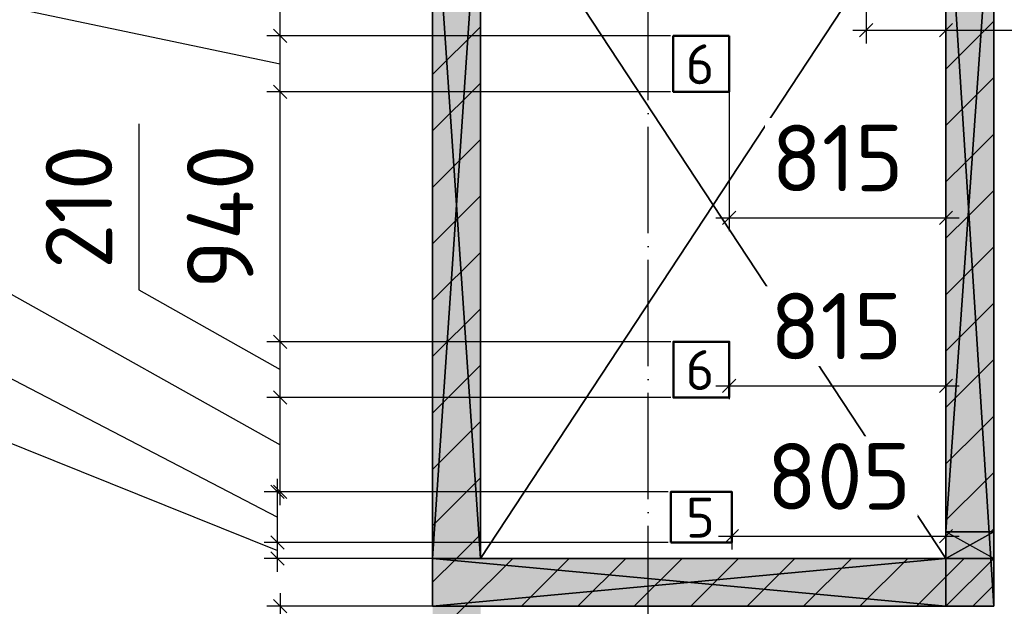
# Model space of a CAD drawing. Header units: millimetres. Extents: x 40580 to 559114, y -343730 to 81020.
# Tile 144 of 256: x 245162 to 248864, y -70393 to -68187. Entities that reach past the tile are written whole.
import ezdxf

# ---------------------------------------------------------------- set-up
doc = ezdxf.new("R2010")
doc.units = ezdxf.units.MM
doc.linetypes.add('______11', pattern=[500, 400, -50, 0, -50])
doc.linetypes.add('______5', pattern=[1100, 800, -100, 100, -100])
for name, color, linetype in [('____________', 7, 'Continuous'), ('_________________', 7, 'Continuous'), ('___________________', 253, '______5'), ('_______________________1', 7, 'Continuous'), ('__________________________', 22, 'Continuous'), ('Тонкие', 7, 'Continuous')]:
    doc.layers.add(name, color=color, linetype=linetype)
doc.layers.add('Основная', color=7, linetype='Continuous', lineweight=40)
doc.styles.add('ISOCPEUR', font='isocpeur.ttf')
doc.dimstyles.new('СПДС', dxfattribs={"dimscale": 125, "dimtxt": 250, "dimasz": 50, "dimexe": 50, "dimexo": 10, "dimgap": 100, "dimtad": 1, "dimdec": 0, "dimtxsty": 'ISOCPEUR', "dimblk": 'OBLIQUE', "dimcen": 50, "dimdle": 50, "dimadec": 0, "dimazin": 2, "dimtfac": 0.75, "dimtdec": 0, "dimtmove": 1, "dimatfit": 3, "dimfxl": 1, "dimtfill": 1, "dimtolj": 1, "dimarcsym": 1})

# ---------------------------------------------------------------- blocks, each defined once
blk = doc.blocks.new('_OBLIQUE')
at = {"color": 0, "linetype": 'ByBlock'}
blk.add_line((-0.5, -0.5), (0.5, 0.5), dxfattribs=at)
blk = doc.blocks.new('*D19182')
at = {"layer": 'Defpoints', "color": 0}
for p in [(246894.7, -70393.1), (246140.9, -70473.1), (247579.7, -70473.1)]:
    blk.add_point(p, dxfattribs=at)
at = {"layer": 'Тонкие', "color": 0, "lineweight": -2}
for p, q in [((244602.8, -69920.3), (244602.8, -70420.3)), ((246140.9, -70343.1), (246140.9, -70523.1)), ((246884.7, -70393.1), (246090.9, -70393.1)), ((244602.8, -70420.3), (246140.9, -70433.1)), ((247569.7, -70473.1), (246090.9, -70473.1))]:
    blk.add_line(p, q, dxfattribs=at)
at = {"layer": 'Тонкие', "color": 0, "lineweight": -2, "xscale": 50, "yscale": 50, "zscale": 50}
for p, rotation in [((246140.9, -70393.1), 270), ((246140.9, -70473.1), 90)]:
    blk.add_blockref('_OBLIQUE', p, dxfattribs=dict(at, rotation=rotation))
at = {"layer": 'Тонкие', "color": 0, "insert": (244377.8, -70170.3), "char_height": 250, "attachment_point": 5, "rotation": 90, "style": 'ISOCPEUR', "bg_fill": 3, "box_fill_scale": 1.1, "bg_fill_color": 256, "bg_fill_true_color": 13158600, "bg_fill_transparency": 0}
blk.add_mtext('\\A1;80', dxfattribs=at)
blk = doc.blocks.new('*D19195')
at = {"layer": 'Defpoints', "color": 0}
for p in [(247839.6, -69963.1), (248644.7, -69971.6), (248644.7, -70129.4)]:
    blk.add_point(p, dxfattribs=at)
at = {"layer": 'Тонкие', "color": 0, "lineweight": -2}
for p, q in [((247839.6, -69973.1), (247839.6, -70179.4)), ((248644.7, -69981.6), (248644.7, -70179.4)), ((247789.6, -70129.4), (248694.7, -70129.4))]:
    blk.add_line(p, q, dxfattribs=at)
at = {"layer": 'Тонкие', "color": 0, "lineweight": -2, "xscale": 50, "yscale": 50, "zscale": 50, "rotation": 180}
blk.add_blockref('_OBLIQUE', (247839.6, -70129.4), dxfattribs=at)
at = {"layer": 'Тонкие', "color": 0, "lineweight": -2, "xscale": 50, "yscale": 50, "zscale": 50}
blk.add_blockref('_OBLIQUE', (248644.7, -70129.4), dxfattribs=at)
at = {"layer": 'Тонкие', "color": 0, "insert": (248242.1, -69904.4), "char_height": 250, "attachment_point": 5, "style": 'ISOCPEUR', "bg_fill": 3, "box_fill_scale": 1.1, "bg_fill_color": 256, "bg_fill_true_color": 13158600, "bg_fill_transparency": 0}
blk.add_mtext('\\A1;805', dxfattribs=at)
blk = doc.blocks.new('*D19196')
at = {"layer": 'Defpoints', "color": 0}
for p in [(247829.6, -69398.1), (248644.7, -69406.9), (248644.7, -69564.4)]:
    blk.add_point(p, dxfattribs=at)
at = {"layer": 'Тонкие', "color": 0, "lineweight": -2}
for p, q in [((247829.6, -69408.1), (247829.6, -69614.4)), ((248644.7, -69416.9), (248644.7, -69614.4)), ((247779.6, -69564.4), (248694.7, -69564.4))]:
    blk.add_line(p, q, dxfattribs=at)
at = {"layer": 'Тонкие', "color": 0, "lineweight": -2, "xscale": 50, "yscale": 50, "zscale": 50, "rotation": 180}
blk.add_blockref('_OBLIQUE', (247829.6, -69564.4), dxfattribs=at)
at = {"layer": 'Тонкие', "color": 0, "lineweight": -2, "xscale": 50, "yscale": 50, "zscale": 50}
blk.add_blockref('_OBLIQUE', (248644.7, -69564.4), dxfattribs=at)
at = {"layer": 'Тонкие', "color": 0, "insert": (248232.1, -69339.4), "char_height": 250, "attachment_point": 5, "style": 'ISOCPEUR', "bg_fill": 3, "box_fill_scale": 1.1, "bg_fill_color": 256, "bg_fill_true_color": 13158600, "bg_fill_transparency": 0}
blk.add_mtext('\\A1;815', dxfattribs=at)
blk = doc.blocks.new('*D19197')
at = {"layer": 'Defpoints', "color": 0}
for p in [(247829.4, -68248.1), (248644.7, -68257.8), (248644.7, -68932.3)]:
    blk.add_point(p, dxfattribs=at)
at = {"layer": 'Тонкие', "color": 0, "lineweight": -2}
for p, q in [((247829.4, -68258.1), (247829.4, -68982.3)), ((248644.7, -68267.8), (248644.7, -68982.3)), ((247779.4, -68932.3), (248694.7, -68932.3))]:
    blk.add_line(p, q, dxfattribs=at)
at = {"layer": 'Тонкие', "color": 0, "lineweight": -2, "xscale": 50, "yscale": 50, "zscale": 50, "rotation": 180}
blk.add_blockref('_OBLIQUE', (247829.4, -68932.3), dxfattribs=at)
at = {"layer": 'Тонкие', "color": 0, "lineweight": -2, "xscale": 50, "yscale": 50, "zscale": 50}
blk.add_blockref('_OBLIQUE', (248644.7, -68932.3), dxfattribs=at)
at = {"layer": 'Тонкие', "color": 0, "insert": (248237, -68707.3), "char_height": 250, "attachment_point": 5, "style": 'ISOCPEUR', "bg_fill": 3, "box_fill_scale": 1.1, "bg_fill_color": 256, "bg_fill_true_color": 13158600, "bg_fill_transparency": 0}
blk.add_mtext('\\A1;815', dxfattribs=at)
blk = doc.blocks.new('*D19201')
at = {"layer": 'Defpoints', "color": 0}
for p in [(246140.9, -67953.1), (247104.6, -67953.1), (247619.4, -68248.1)]:
    blk.add_point(p, dxfattribs=at)
at = {"layer": 'Тонкие', "color": 0, "lineweight": -2}
for p, q in [((244576.8, -67206.6), (244576.8, -67881.6)), ((244576.8, -67881.6), (246140.9, -68100.6)), ((246140.9, -68298.1), (246140.9, -67903.1)), ((247094.6, -67953.1), (246090.9, -67953.1)), ((247609.4, -68248.1), (246090.9, -68248.1))]:
    blk.add_line(p, q, dxfattribs=at)
at = {"layer": 'Тонкие', "color": 0, "lineweight": -2, "xscale": 50, "yscale": 50, "zscale": 50}
for p, rotation in [((246140.9, -67953.1), 90), ((246140.9, -68248.1), 270)]:
    blk.add_blockref('_OBLIQUE', p, dxfattribs=dict(at, rotation=rotation))
at = {"layer": 'Тонкие', "color": 0, "insert": (244351.8, -67544.1), "char_height": 250, "attachment_point": 5, "rotation": 90, "style": 'ISOCPEUR', "bg_fill": 3, "box_fill_scale": 1.1, "bg_fill_color": 256, "bg_fill_true_color": 13158600, "bg_fill_transparency": 0}
blk.add_mtext('\\A1;295', dxfattribs=at)
blk = doc.blocks.new('*D19202')
at = {"layer": 'Defpoints', "color": 0}
for p in [(246140.9, -68248.1), (247619.4, -68248.1), (247619.4, -68458.1)]:
    blk.add_point(p, dxfattribs=at)
at = {"layer": 'Тонкие', "color": 0, "lineweight": -2}
for p, q in [((244087.2, -67296.5), (244087.2, -67921.5)), ((244087.2, -67921.5), (246140.9, -68353.1)), ((246140.9, -68508.1), (246140.9, -68198.1)), ((247609.4, -68248.1), (246090.9, -68248.1)), ((247609.4, -68458.1), (246090.9, -68458.1))]:
    blk.add_line(p, q, dxfattribs=at)
at = {"layer": 'Тонкие', "color": 0, "lineweight": -2, "xscale": 50, "yscale": 50, "zscale": 50}
for p, rotation in [((246140.9, -68248.1), 90), ((246140.9, -68458.1), 270)]:
    blk.add_blockref('_OBLIQUE', p, dxfattribs=dict(at, rotation=rotation))
at = {"layer": 'Тонкие', "color": 0, "insert": (243862.2, -67609), "char_height": 250, "attachment_point": 5, "rotation": 90, "style": 'ISOCPEUR', "bg_fill": 3, "box_fill_scale": 1.1, "bg_fill_color": 256, "bg_fill_true_color": 13158600, "bg_fill_transparency": 0}
blk.add_mtext('\\A1;210', dxfattribs=at)
blk = doc.blocks.new('*D19203')
at = {"layer": 'Defpoints', "color": 0}
for p in [(246140.9, -68458.1), (247619.4, -68458.1), (247619.6, -69398.1)]:
    blk.add_point(p, dxfattribs=at)
at = {"layer": 'Тонкие', "color": 0, "lineweight": -2}
for p, q in [((246140.9, -69448.1), (246140.9, -68408.1)), ((247609.4, -68458.1), (246090.9, -68458.1)), ((247609.6, -69398.1), (246090.9, -69398.1))]:
    blk.add_line(p, q, dxfattribs=at)
at = {"layer": 'Тонкие', "color": 0, "lineweight": -2, "xscale": 50, "yscale": 50, "zscale": 50}
for p, rotation in [((246140.9, -68458.1), 90), ((246140.9, -69398.1), 270)]:
    blk.add_blockref('_OBLIQUE', p, dxfattribs=dict(at, rotation=rotation))
at = {"layer": 'Тонкие', "color": 0, "insert": (245915.9, -68928.1), "char_height": 250, "attachment_point": 5, "rotation": 90, "style": 'ISOCPEUR', "bg_fill": 3, "box_fill_scale": 1.1, "bg_fill_color": 256, "bg_fill_true_color": 13158600, "bg_fill_transparency": 0}
blk.add_mtext('\\A1;940', dxfattribs=at)
blk = doc.blocks.new('*D19204')
at = {"layer": 'Defpoints', "color": 0}
for p in [(246140.9, -69398.1), (247619.6, -69398.1), (247619.6, -69608.1)]:
    blk.add_point(p, dxfattribs=at)
at = {"layer": 'Тонкие', "color": 0, "lineweight": -2}
for p, q in [((245609.9, -68578.2), (245609.9, -69203.2)), ((245609.9, -69203.2), (246140.9, -69503.1)), ((246140.9, -69658.1), (246140.9, -69348.1)), ((247609.6, -69398.1), (246090.9, -69398.1)), ((247609.6, -69608.1), (246090.9, -69608.1))]:
    blk.add_line(p, q, dxfattribs=at)
at = {"layer": 'Тонкие', "color": 0, "lineweight": -2, "xscale": 50, "yscale": 50, "zscale": 50}
for p, rotation in [((246140.9, -69398.1), 90), ((246140.9, -69608.1), 270)]:
    blk.add_blockref('_OBLIQUE', p, dxfattribs=dict(at, rotation=rotation))
at = {"layer": 'Тонкие', "color": 0, "insert": (245384.9, -68890.7), "char_height": 250, "attachment_point": 5, "rotation": 90, "style": 'ISOCPEUR', "bg_fill": 3, "box_fill_scale": 1.1, "bg_fill_color": 256, "bg_fill_true_color": 13158600, "bg_fill_transparency": 0}
blk.add_mtext('\\A1;210', dxfattribs=at)
blk = doc.blocks.new('*D19205')
at = {"layer": 'Defpoints', "color": 0}
for p in [(246140.9, -69608.1), (247619.6, -69608.1), (247609.6, -69963.1)]:
    blk.add_point(p, dxfattribs=at)
at = {"layer": 'Тонкие', "color": 0, "lineweight": -2}
for p, q in [((245130.1, -68544), (245130.1, -69219)), ((245130.1, -69219), (246140.9, -69785.6)), ((246140.9, -70013.1), (246140.9, -69558.1)), ((247609.6, -69608.1), (246090.9, -69608.1)), ((247599.6, -69963.1), (246090.9, -69963.1))]:
    blk.add_line(p, q, dxfattribs=at)
at = {"layer": 'Тонкие', "color": 0, "lineweight": -2, "xscale": 50, "yscale": 50, "zscale": 50}
for p, rotation in [((246140.9, -69608.1), 90), ((246140.9, -69963.1), 270)]:
    blk.add_blockref('_OBLIQUE', p, dxfattribs=dict(at, rotation=rotation))
at = {"layer": 'Тонкие', "color": 0, "insert": (244905.1, -68881.5), "char_height": 250, "attachment_point": 5, "rotation": 90, "style": 'ISOCPEUR', "bg_fill": 3, "box_fill_scale": 1.1, "bg_fill_color": 256, "bg_fill_true_color": 13158600, "bg_fill_transparency": 0}
blk.add_mtext('\\A1;355', dxfattribs=at)
blk = doc.blocks.new('*D19206')
at = {"layer": 'Defpoints', "color": 0}
for p in [(246130.9, -69963.1), (247609.6, -69963.1), (247609.6, -70153.1)]:
    blk.add_point(p, dxfattribs=at)
at = {"layer": 'Тонкие', "color": 0, "lineweight": -2}
for p, q in [((244616.7, -68644), (244616.7, -69269)), ((244616.7, -69269), (246130.9, -70058.1)), ((246130.9, -70203.1), (246130.9, -69913.1)), ((247599.6, -69963.1), (246080.9, -69963.1)), ((247599.6, -70153.1), (246080.9, -70153.1))]:
    blk.add_line(p, q, dxfattribs=at)
at = {"layer": 'Тонкие', "color": 0, "lineweight": -2, "xscale": 50, "yscale": 50, "zscale": 50}
for p, rotation in [((246130.9, -69963.1), 270), ((246130.9, -70153.1), 90)]:
    blk.add_blockref('_OBLIQUE', p, dxfattribs=dict(at, rotation=rotation))
at = {"layer": 'Тонкие', "color": 0, "insert": (244391.7, -68956.5), "char_height": 250, "attachment_point": 5, "rotation": 90, "style": 'ISOCPEUR', "bg_fill": 3, "box_fill_scale": 1.1, "bg_fill_color": 256, "bg_fill_true_color": 13158600, "bg_fill_transparency": 0}
blk.add_mtext('\\A1;190', dxfattribs=at)
blk = doc.blocks.new('*D19207')
at = {"layer": 'Defpoints', "color": 0}
for p in [(246130.9, -70153.1), (247609.6, -70153.1), (246894.7, -70213.1)]:
    blk.add_point(p, dxfattribs=at)
at = {"layer": 'Тонкие', "color": 0, "lineweight": -2}
for p, q in [((244154.6, -68889.1), (244154.6, -69389.1)), ((244154.6, -69389.1), (246130.9, -70183.1)), ((246130.9, -70263.1), (246130.9, -70103.1)), ((247599.6, -70153.1), (246080.9, -70153.1)), ((246884.7, -70213.1), (246080.9, -70213.1))]:
    blk.add_line(p, q, dxfattribs=at)
at = {"layer": 'Тонкие', "color": 0, "lineweight": -2, "xscale": 50, "yscale": 50, "zscale": 50}
for p, rotation in [((246130.9, -70153.1), 270), ((246130.9, -70213.1), 90)]:
    blk.add_blockref('_OBLIQUE', p, dxfattribs=dict(at, rotation=rotation))
at = {"layer": 'Тонкие', "color": 0, "insert": (243929.6, -69139.1), "char_height": 250, "attachment_point": 5, "rotation": 90, "style": 'ISOCPEUR', "bg_fill": 3, "box_fill_scale": 1.1, "bg_fill_color": 256, "bg_fill_true_color": 13158600, "bg_fill_transparency": 0}
blk.add_mtext('\\A1;60', dxfattribs=at)
blk = doc.blocks.new('*D19215')
at = {"layer": 'Defpoints', "color": 0}
for p in [(248644.7, -67895.5), (248344.6, -67953.1), (248644.7, -68225.9)]:
    blk.add_point(p, dxfattribs=at)
at = {"layer": 'Тонкие', "color": 0, "lineweight": -2}
for p, q in [((248644.7, -67905.5), (248644.7, -68275.9)), ((248344.6, -67963.1), (248344.6, -68275.9)), ((248294.6, -68225.9), (248694.7, -68225.9)), ((248644.7, -68225.9), (249545.8, -68225.9))]:
    blk.add_line(p, q, dxfattribs=at)
at = {"layer": 'Тонкие', "color": 0, "lineweight": -2, "xscale": 50, "yscale": 50, "zscale": 50, "rotation": 180}
blk.add_blockref('_OBLIQUE', (248344.6, -68225.9), dxfattribs=at)
at = {"layer": 'Тонкие', "color": 0, "lineweight": -2, "xscale": 50, "yscale": 50, "zscale": 50}
blk.add_blockref('_OBLIQUE', (248644.7, -68225.9), dxfattribs=at)
at = {"layer": 'Тонкие', "color": 0, "insert": (249208.3, -68000.9), "char_height": 250, "attachment_point": 5, "style": 'ISOCPEUR', "bg_fill": 3, "box_fill_scale": 1.1, "bg_fill_color": 256, "bg_fill_true_color": 13158600, "bg_fill_transparency": 0}
blk.add_mtext('\\A1;300', dxfattribs=at)

msp = doc.modelspace()

# ---------------------------------------------------------------- hatches: boundary and pattern name
at = {"layer": '____________', "linetype": 'Continuous'}
for points in [[(246894.7, -70213.1), (246894.7, -67553.1), (246714.7, -67553.1), (246714.7, -70213.1)], [(248644.7, -70213.1), (246714.7, -70213.1), (246714.7, -70393.1), (248644.7, -70393.1)], [(246894.7, -71993.1), (246894.7, -70393.1), (246714.7, -70393.1), (246714.7, -71993.1)]]:
    msp.add_hatch(color=9, dxfattribs=at).paths.add_polyline_path(points)
h = msp.add_hatch(color=9, dxfattribs=at)
h.paths.add_polyline_path([(248644.7, -67553.1), (248644.7, -70113.1), (248806.9, -70113.1), (248824.7, -70113.1), (248824.7, -67553.1)])
h.paths.add_polyline_path([(248824.7, -70393.1), (248824.7, -70213.1), (248813.2, -70213.1)])
h.paths.add_polyline_path([(248813.2, -70213.1), (248644.7, -70213.1), (248644.7, -70393.1), (248824.7, -70393.1)])

# ---------------------------------------------------------------- linework, layer by layer
at = {"layer": '____________', "color": 253, "linetype": '______11'}
for p, q in [((246714.7, -68393.4), (246894.7, -68213.4)), ((246714.7, -68817.7), (246894.7, -68637.7)), ((246714.7, -69241.9), (246894.7, -69061.9)), ((246714.7, -69666.2), (246894.7, -69486.2)), ((246714.7, -70090.5), (246894.7, -69910.5)), ((248813.3, -70113.1), (248824.7, -70101.8)), ((246836.2, -70393.1), (247016.2, -70213.1)), ((247260.5, -70393.1), (247440.5, -70213.1)), ((247684.8, -70393.1), (247864.8, -70213.1)), ((248109, -70393.1), (248289, -70213.1)), ((248644.7, -70281.8), (248713.3, -70213.1)), ((248533.3, -70393.1), (248644.7, -70281.8)), ((246714.7, -70514.7), (246836.2, -70393.1))]:
    msp.add_line(p, q, dxfattribs=at)
at = {"layer": '____________', "color": 253, "linetype": '______5'}
for p, q in [((246714.7, -68605.5), (246894.7, -68425.5)), ((246714.7, -69029.8), (246894.7, -68849.8)), ((246714.7, -69454.1), (246894.7, -69274.1)), ((246714.7, -69878.3), (246894.7, -69698.3)), ((246804.1, -70213.1), (246894.7, -70122.6)), ((246714.7, -70302.6), (246804.1, -70213.1)), ((247048.4, -70393.1), (247228.4, -70213.1)), ((247472.6, -70393.1), (247652.6, -70213.1)), ((247896.9, -70393.1), (248076.9, -70213.1)), ((248321.2, -70393.1), (248501.2, -70213.1))]:
    msp.add_line(p, q, dxfattribs=at)
for points in [[(248644.7, -68372.6), (248693.5, -68323.8), (248693.5, -68323.8), (248824.7, -68192.6)], [(248644.7, -68796.9), (248718.8, -68722.7), (248718.8, -68722.7), (248824.7, -68616.9)], [(248644.7, -69221.1), (248744.1, -69121.7), (248744.1, -69121.7), (248824.7, -69041.1)], [(248644.7, -69645.4), (248769.4, -69520.7), (248769.4, -69520.7), (248824.7, -69465.4)], [(248644.7, -70069.7), (248794.6, -69919.7), (248794.6, -69919.7), (248824.7, -69889.7)], [(248745.4, -70393.1), (248819.9, -70318.6), (248819.9, -70318.6), (248824.7, -70313.9)]]:
    msp.add_lwpolyline(points, dxfattribs=at)
at = {"layer": '____________', "color": 253, "linetype": '______11'}
for points in [[(248644.7, -68584.7), (248706.1, -68523.2), (248706.1, -68523.2), (248824.7, -68404.7)], [(248644.7, -69009), (248731.4, -68922.2), (248731.4, -68922.2), (248824.7, -68829)], [(248644.7, -69433.3), (248756.7, -69321.2), (248756.7, -69321.2), (248824.7, -69253.3)], [(248644.7, -69857.5), (248782, -69720.2), (248782, -69720.2), (248824.7, -69677.5)]]:
    msp.add_lwpolyline(points, dxfattribs=at)
at = {"layer": '___________________', "color": 253, "linetype": '______11'}
msp.add_line((247524.7, -83493.1), (247524.7, -63293.1), dxfattribs=at)
msp.add_line((247524.7, -83493.1), (247524.7, -63293.1), dxfattribs=at)
at = {"layer": '__________________________', "color": 180, "linetype": 'Continuous'}
for p, q in [((248824.7, -70113.1), (248644.7, -70113.1)), ((248644.7, -70113.1), (248644.7, -70213.1)), ((248644.7, -70213.1), (248824.7, -70113.1)), ((248824.7, -70213.1), (248644.7, -70113.1)), ((248824.7, -70213.1), (248824.7, -70113.1)), ((248644.7, -70213.1), (248824.7, -70213.1))]:
    msp.add_line(p, q, dxfattribs=at)
at = {"layer": '__________________________', "color": 171, "linetype": 'Continuous'}
for points in [[(248644.7, -70213.1), (248644.7, -70113.1), (248824.7, -70213.1)], [(248824.7, -70213.1), (248644.7, -70113.1), (248824.7, -70113.1)]]:
    msp.add_solid(points, dxfattribs=at)
at = {"layer": 'Основная', "lineweight": 50, "elevation": -700}
msp.add_lwpolyline([(247829.4, -68248.1), (247619.4, -68248.1), (247619.4, -68458.1), (247829.4, -68458.1)], close=True, dxfattribs=at)
at = {"layer": 'Основная', "lineweight": 50, "extrusion": (0, 0, -1), "elevation": 700}
for points in [[(-247829.6, -69608.1), (-247619.6, -69608.1), (-247619.6, -69398.1), (-247829.6, -69398.1)], [(-247609.6, -70153.1), (-247609.6, -69963.1), (-247839.6, -69963.1), (-247839.6, -70153.1)]]:
    msp.add_lwpolyline(points, close=True, dxfattribs=at)

# ---------------------------------------------------------------- texts
at = {"layer": '_______________________1', "color": 7, "style": 'ISOCPEUR'}
msp.add_text('5', height=150, dxfattribs=at).set_placement((247666.6, -70134.6, -350))

# ---------------------------------------------------------------- meshes
at = {"layer": '____________', "color": 7, "linetype": 'Continuous'}
mesh = msp.add_polyface(dxfattribs=at)
corners = [(246714.7, -67553.1, -3800), (246714.7, -70213.1, -3800), (246714.7, -70213.1, -350), (246714.7, -67553.1, -350)]
mesh.append_faces([[corners[k] for k in face] for face in [(1, 2, 0)]], dxfattribs={"vtx1": -1, "color": 7})
mesh.append_faces([[corners[k] for k in face] for face in [(2, 3, 0)]], dxfattribs={"vtx2": -1, "color": 7})
mesh = msp.add_polyface(dxfattribs=at)
corners = [(246714.7, -70213.1, -350), (246894.7, -70213.1, -350), (246894.7, -67553.1, -350), (246714.7, -67553.1, -350)]
mesh.append_faces([[corners[k] for k in face] for face in [(1, 2, 0)]], dxfattribs={"vtx1": -1, "color": 7})
mesh.append_faces([[corners[k] for k in face] for face in [(2, 3, 0)]], dxfattribs={"vtx2": -1, "color": 7})
mesh = msp.add_polyface(dxfattribs=at)
corners = [(246894.7, -70213.1, -3800), (246714.7, -70213.1, -3800), (246714.7, -67553.1, -3800), (246894.7, -67553.1, -3800)]
mesh.append_faces([[corners[k] for k in face] for face in [(1, 2, 0)]], dxfattribs={"vtx1": -1, "color": 7})
mesh.append_faces([[corners[k] for k in face] for face in [(2, 3, 0)]], dxfattribs={"vtx2": -1, "color": 7})
mesh = msp.add_polyface(dxfattribs=at)
corners = [(246894.7, -70213.1, -3800), (246894.7, -67553.1, -3800), (246894.7, -67553.1, -350), (246894.7, -70213.1, -350)]
mesh.append_faces([[corners[k] for k in face] for face in [(1, 2, 0)]], dxfattribs={"vtx1": -1, "color": 7})
mesh.append_faces([[corners[k] for k in face] for face in [(2, 3, 0)]], dxfattribs={"vtx2": -1, "color": 7})
mesh = msp.add_polyface(dxfattribs=at)
corners = [(248644.7, -70213.1, -400), (248644.7, -70113.1, -400), (248644.7, -70113.1, -350), (248644.7, -67553.1, -350), (248644.7, -67553.1, -3800), (248644.7, -70393.1, -3800), (248644.7, -70393.1, -350), (248644.7, -70213.1, -350)]
mesh.append_faces([[corners[k] for k in face] for face in [(1, 3, 5)]], dxfattribs={"vtx0": -1, "vtx1": -1, "vtx2": -1, "color": 7})
mesh.append_faces([[corners[k] for k in face] for face in [(5, 6, 0), (0, 1, 5)]], dxfattribs={"vtx1": -1, "vtx2": -1, "color": 7})
mesh.append_faces([[corners[k] for k in face] for face in [(6, 7, 0), (3, 4, 5), (1, 2, 3)]], dxfattribs={"vtx2": -1, "color": 7})
mesh = msp.add_polyface(dxfattribs=at)
corners = [(248824.7, -67553.1, -350), (248644.7, -67553.1, -350), (248644.7, -70113.1, -350), (248824.7, -70113.1, -350)]
mesh.append_faces([[corners[k] for k in face] for face in [(1, 2, 0)]], dxfattribs={"vtx1": -1, "color": 7})
mesh.append_faces([[corners[k] for k in face] for face in [(2, 3, 0)]], dxfattribs={"vtx2": -1, "color": 7})
mesh = msp.add_polyface(dxfattribs=at)
corners = [(248644.7, -67553.1, -3800), (248824.7, -67553.1, -3800), (248824.7, -70393.1, -3800), (248644.7, -70393.1, -3800)]
mesh.append_faces([[corners[k] for k in face] for face in [(1, 2, 0)]], dxfattribs={"vtx1": -1, "color": 7})
mesh.append_faces([[corners[k] for k in face] for face in [(2, 3, 0)]], dxfattribs={"vtx2": -1, "color": 7})
mesh = msp.add_polyface(dxfattribs=at)
corners = [(248824.7, -70113.1, -400), (248824.7, -70213.1, -400), (248824.7, -70213.1, -350), (248824.7, -70393.1, -350), (248824.7, -70393.1, -3800), (248824.7, -67553.1, -3800), (248824.7, -67553.1, -350), (248824.7, -70113.1, -350)]
mesh.append_faces([[corners[k] for k in face] for face in [(1, 3, 5)]], dxfattribs={"vtx0": -1, "vtx1": -1, "vtx2": -1, "color": 7})
mesh.append_faces([[corners[k] for k in face] for face in [(5, 6, 0), (0, 1, 5)]], dxfattribs={"vtx1": -1, "vtx2": -1, "color": 7})
mesh.append_faces([[corners[k] for k in face] for face in [(6, 7, 0), (3, 4, 5), (1, 2, 3)]], dxfattribs={"vtx2": -1, "color": 7})
mesh = msp.add_polyface(dxfattribs=at)
corners = [(248824.7, -70113.1, -350), (248644.7, -70113.1, -350), (248644.7, -70113.1, -400), (248824.7, -70113.1, -400)]
mesh.append_faces([[corners[k] for k in face] for face in [(1, 2, 0)]], dxfattribs={"vtx1": -1, "color": 7})
mesh.append_faces([[corners[k] for k in face] for face in [(2, 3, 0)]], dxfattribs={"vtx2": -1, "color": 7})
mesh = msp.add_polyface(dxfattribs=at)
corners = [(248644.7, -70213.1, -400), (248824.7, -70213.1, -400), (248824.7, -70113.1, -400), (248644.7, -70113.1, -400)]
mesh.append_faces([[corners[k] for k in face] for face in [(1, 2, 0)]], dxfattribs={"vtx1": -1, "color": 7})
mesh.append_faces([[corners[k] for k in face] for face in [(2, 3, 0)]], dxfattribs={"vtx2": -1, "color": 7})
mesh = msp.add_polyface(dxfattribs=at)
corners = [(246714.7, -70213.1, -3800), (246714.7, -70393.1, -3800), (246714.7, -70393.1, -350), (246714.7, -70213.1, -350)]
mesh.append_faces([[corners[k] for k in face] for face in [(1, 2, 0)]], dxfattribs={"vtx1": -1, "color": 7})
mesh.append_faces([[corners[k] for k in face] for face in [(2, 3, 0)]], dxfattribs={"vtx2": -1, "color": 7})
mesh = msp.add_polyface(dxfattribs=at)
corners = [(248644.7, -70213.1, -3800), (246714.7, -70213.1, -3800), (246714.7, -70213.1, -350), (248644.7, -70213.1, -350)]
mesh.append_faces([[corners[k] for k in face] for face in [(1, 2, 0)]], dxfattribs={"vtx1": -1, "color": 7})
mesh.append_faces([[corners[k] for k in face] for face in [(2, 3, 0)]], dxfattribs={"vtx2": -1, "color": 7})
mesh = msp.add_polyface(dxfattribs=at)
corners = [(248644.7, -70393.1, -350), (248644.7, -70213.1, -350), (246714.7, -70213.1, -350), (246714.7, -70393.1, -350)]
mesh.append_faces([[corners[k] for k in face] for face in [(1, 2, 0)]], dxfattribs={"vtx1": -1, "color": 7})
mesh.append_faces([[corners[k] for k in face] for face in [(2, 3, 0)]], dxfattribs={"vtx2": -1, "color": 7})
mesh = msp.add_polyface(dxfattribs=at)
corners = [(248644.7, -70213.1, -3800), (248644.7, -70393.1, -3800), (246714.7, -70393.1, -3800), (246714.7, -70213.1, -3800)]
mesh.append_faces([[corners[k] for k in face] for face in [(1, 2, 0)]], dxfattribs={"vtx1": -1, "color": 7})
mesh.append_faces([[corners[k] for k in face] for face in [(2, 3, 0)]], dxfattribs={"vtx2": -1, "color": 7})
mesh = msp.add_polyface(dxfattribs=at)
corners = [(246714.7, -70213.1, -3800), (246894.7, -70213.1, -3800), (246894.7, -70213.1, -350), (246714.7, -70213.1, -350)]
mesh.append_faces([[corners[k] for k in face] for face in [(1, 2, 0)]], dxfattribs={"vtx1": -1, "color": 7})
mesh.append_faces([[corners[k] for k in face] for face in [(2, 3, 0)]], dxfattribs={"vtx2": -1, "color": 7})
mesh = msp.add_polyface(dxfattribs=at)
corners = [(248644.7, -70213.1, -350), (248824.7, -70213.1, -350), (248824.7, -70213.1, -400), (248644.7, -70213.1, -400)]
mesh.append_faces([[corners[k] for k in face] for face in [(1, 2, 0)]], dxfattribs={"vtx1": -1, "color": 7})
mesh.append_faces([[corners[k] for k in face] for face in [(2, 3, 0)]], dxfattribs={"vtx2": -1, "color": 7})
mesh = msp.add_polyface(dxfattribs=at)
corners = [(248824.7, -70213.1, -350), (248644.7, -70213.1, -350), (248644.7, -70393.1, -350), (248824.7, -70393.1, -350)]
mesh.append_faces([[corners[k] for k in face] for face in [(1, 2, 0)]], dxfattribs={"vtx1": -1, "color": 7})
mesh.append_faces([[corners[k] for k in face] for face in [(2, 3, 0)]], dxfattribs={"vtx2": -1, "color": 7})
mesh = msp.add_polyface(dxfattribs=at)
corners = [(248644.7, -70393.1, -3800), (248644.7, -70213.1, -3800), (248644.7, -70213.1, -350), (248644.7, -70393.1, -350)]
mesh.append_faces([[corners[k] for k in face] for face in [(1, 2, 0)]], dxfattribs={"vtx1": -1, "color": 7})
mesh.append_faces([[corners[k] for k in face] for face in [(2, 3, 0)]], dxfattribs={"vtx2": -1, "color": 7})
at = {"layer": '_________________', "color": 7, "linetype": 'Continuous'}
mesh = msp.add_polyface(dxfattribs=at)
corners = [(246894.7, -67553.1, -2200), (246894.7, -70213.1, -2200), (246894.7, -70213.1, -2000), (246894.7, -67553.1, -2000)]
mesh.append_faces([[corners[k] for k in face] for face in [(1, 2, 0)]], dxfattribs={"vtx1": -1, "color": 7})
mesh.append_faces([[corners[k] for k in face] for face in [(2, 3, 0)]], dxfattribs={"vtx2": -1, "color": 7})
mesh = msp.add_polyface(dxfattribs=at)
corners = [(246894.7, -67553.1, -2000), (246894.7, -70213.1, -2000), (248644.7, -70213.1, -2000), (248644.7, -67553.1, -2000)]
mesh.append_faces([[corners[k] for k in face] for face in [(1, 2, 0)]], dxfattribs={"vtx1": -1, "color": 7})
mesh.append_faces([[corners[k] for k in face] for face in [(2, 3, 0)]], dxfattribs={"vtx2": -1, "color": 7})
mesh = msp.add_polyface(dxfattribs=at)
corners = [(246894.7, -70213.1, -2200), (246894.7, -67553.1, -2200), (248644.7, -67553.1, -2200), (248644.7, -70213.1, -2200)]
mesh.append_faces([[corners[k] for k in face] for face in [(1, 2, 0)]], dxfattribs={"vtx1": -1, "color": 7})
mesh.append_faces([[corners[k] for k in face] for face in [(2, 3, 0)]], dxfattribs={"vtx2": -1, "color": 7})
mesh = msp.add_polyface(dxfattribs=at)
corners = [(248644.7, -70213.1, -2200), (248644.7, -67553.1, -2200), (248644.7, -67553.1, -2000), (248644.7, -70213.1, -2000)]
mesh.append_faces([[corners[k] for k in face] for face in [(1, 2, 0)]], dxfattribs={"vtx1": -1, "color": 7})
mesh.append_faces([[corners[k] for k in face] for face in [(2, 3, 0)]], dxfattribs={"vtx2": -1, "color": 7})
mesh = msp.add_polyface(dxfattribs=at)
corners = [(246894.7, -70213.1, -2200), (248644.7, -70213.1, -2200), (248644.7, -70213.1, -2000), (246894.7, -70213.1, -2000)]
mesh.append_faces([[corners[k] for k in face] for face in [(1, 2, 0)]], dxfattribs={"vtx1": -1, "color": 7})
mesh.append_faces([[corners[k] for k in face] for face in [(2, 3, 0)]], dxfattribs={"vtx2": -1, "color": 7})

# ---------------------------------------------------------------- next in the draw order: dimensions: what is measured, and where the dimension line sits
at = {"layer": 'Тонкие'}
for base, p1, p2, angle, picture, middle in [((246140.9, -67953.1, -350), (247619.4, -68248.1, -350), (247104.6, -67953.1, -350), 90, '*D19201', (244576.8, -67781.6, -350)), ((248644.7, -68932.3, -700), (247829.4, -68248.1, -700), (248644.7, -68257.8, -700), 0, '*D19197', (248237, -68932.3, -700)), ((248644.7, -69564.4, -700), (247829.6, -69398.1, -700), (248644.7, -69406.9, -700), 0, '*D19196', (248232.1, -69564.4, -700)), ((248644.7, -70129.4, -700), (247839.6, -69963.1, -700), (248644.7, -69971.6, -700), 0, '*D19195', (248242.1, -70129.4, -700)), ((246140.9, -70473.1, -350), (246894.7, -70393.1, -350), (247579.7, -70473.1, -350), 270, '*D19182', (244602.8, -70320.3, -350))]:
    dim = msp.add_linear_dim(base=base, p1=p1, p2=p2, angle=angle, dimstyle='СПДС', override={"dimscale": 1, "dimtxsty": 'ISOCPEUR'}, dxfattribs=at)
    dim.commit()
    dim.dimension.update_dxf_attribs({"geometry": picture, "text_midpoint": middle, "dimtype": 160})

# ---------------------------------------------------------------- next in the draw order: texts
at = {"layer": '_______________________1', "color": 7, "style": 'ISOCPEUR'}
for p in [(247665.2, -68429.7, -700), (247665.2, -69579.7, -700)]:
    msp.add_text('6', height=150, dxfattribs=at).set_placement(p)

# ---------------------------------------------------------------- next in the draw order: dimensions: what is measured, and where the dimension line sits
at = {"layer": 'Тонкие'}
for base, p1, p2, angle, picture, middle in [((246140.9, -68248.1, -350), (247619.4, -68458.1, -350), (247619.4, -68248.1, -350), 90, '*D19202', (244087.2, -67821.5, -350)), ((248644.7, -68225.9, -700), (248344.6, -67953.1, -700), (248644.7, -67895.5, -700), 0, '*D19215', (249208.3, -68153.2, -700))]:
    dim = msp.add_linear_dim(base=base, p1=p1, p2=p2, angle=angle, dimstyle='СПДС', override={"dimscale": 1, "dimtxsty": 'ISOCPEUR'}, dxfattribs=at)
    dim.commit()
    dim.dimension.update_dxf_attribs({"geometry": picture, "text_midpoint": middle, "dimtype": 160})

# ---------------------------------------------------------------- next in the draw order: dimensions: what is measured, and where the dimension line sits
dim = msp.add_linear_dim(base=(246140.9, -68458.1, -350), p1=(247619.6, -69398.1, -350), p2=(247619.4, -68458.1, -350), angle=90, dimstyle='СПДС', override={"dimscale": 1, "dimtxsty": 'ISOCPEUR'}, dxfattribs=at)
dim.commit()
dim.dimension.update_dxf_attribs({"geometry": '*D19203', "text_midpoint": (246140.9, -68928.1, -350), "dimtype": 160})

# ---------------------------------------------------------------- next in the draw order: dimensions: what is measured, and where the dimension line sits
dim = msp.add_linear_dim(base=(246140.9, -69398.1, -350), p1=(247619.6, -69608.1, -350), p2=(247619.6, -69398.1, -350), angle=90, dimstyle='СПДС', override={"dimscale": 1, "dimtxsty": 'ISOCPEUR'}, dxfattribs=at)
dim.commit()
dim.dimension.update_dxf_attribs({"geometry": '*D19204', "text_midpoint": (245609.9, -69103.2, -350), "dimtype": 160})

# ---------------------------------------------------------------- next in the draw order: dimensions: what is measured, and where the dimension line sits
dim = msp.add_linear_dim(base=(246140.9, -69608.1, -350), p1=(247609.6, -69963.1, -350), p2=(247619.6, -69608.1, -350), angle=90, dimstyle='СПДС', override={"dimscale": 1, "dimtxsty": 'ISOCPEUR'}, dxfattribs=at)
dim.commit()
dim.dimension.update_dxf_attribs({"geometry": '*D19205', "text_midpoint": (245130.1, -69119, -350), "dimtype": 160})

# ---------------------------------------------------------------- next in the draw order: dimensions: what is measured, and where the dimension line sits
dim = msp.add_linear_dim(base=(246130.9, -69963.1, -350), p1=(247609.6, -70153.1, -350), p2=(247609.6, -69963.1, -350), angle=90, dimstyle='СПДС', override={"dimscale": 1, "dimtxsty": 'ISOCPEUR'}, dxfattribs=at)
dim.commit()
dim.dimension.update_dxf_attribs({"geometry": '*D19206', "text_midpoint": (244616.7, -69169, -350), "dimtype": 160})

# ---------------------------------------------------------------- next in the draw order: dimensions: what is measured, and where the dimension line sits
dim = msp.add_linear_dim(base=(246130.9, -70153.1, -350), p1=(246894.7, -70213.1, -350), p2=(247609.6, -70153.1, -350), angle=90, dimstyle='СПДС', override={"dimscale": 1, "dimtxsty": 'ISOCPEUR'}, dxfattribs=at)
dim.commit()
dim.dimension.update_dxf_attribs({"geometry": '*D19207', "text_midpoint": (244154.6, -69289.1, -350), "dimtype": 160})

doc.saveas('drawing.dxf')
